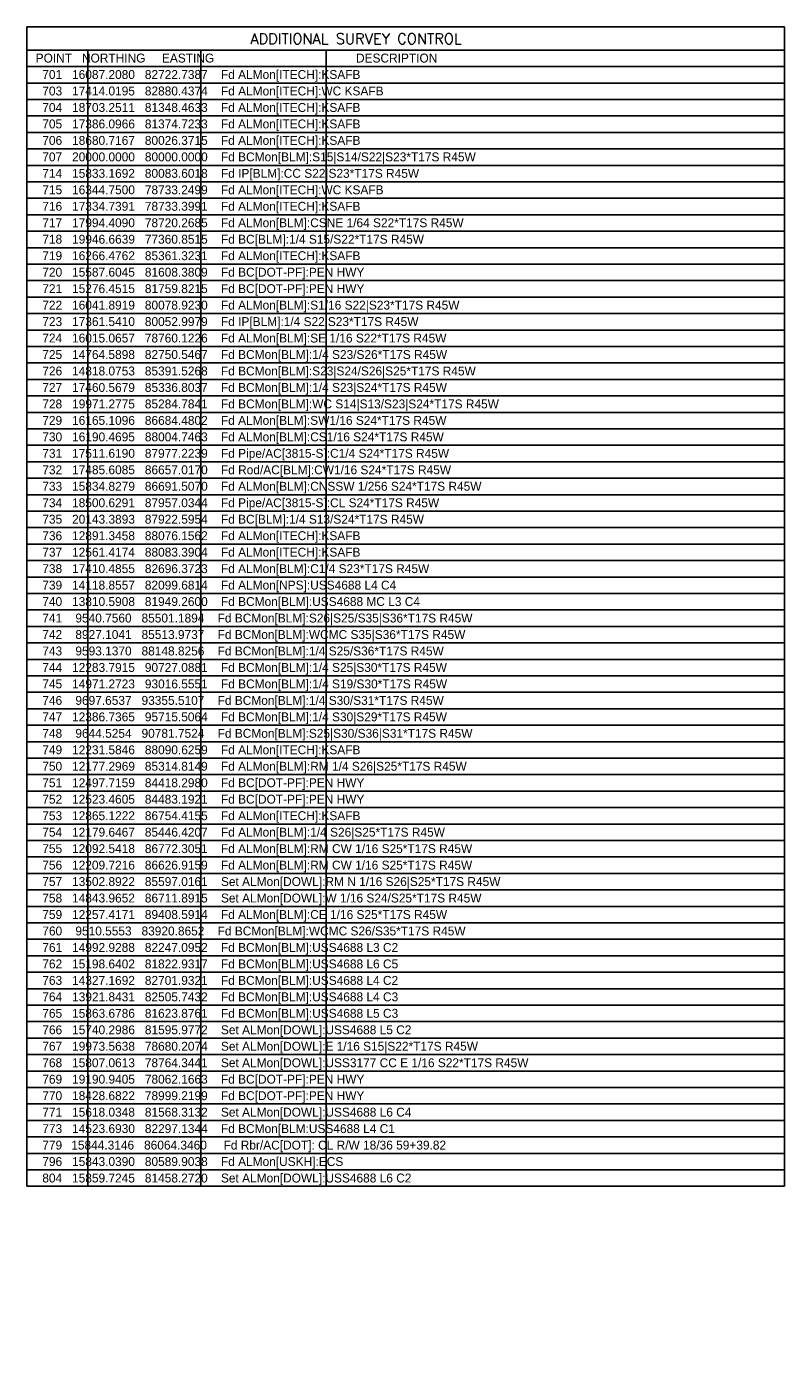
# Model space of a CAD drawing. Header units: feet. Extents: x 30669 to 99318, y 4696 to 26220.
# Tile 13 of 128: x 55022 to 60135, y 15205 to 24279. Entities that reach past the tile are written whole.
import ezdxf
from ezdxf.enums import TextEntityAlignment as Align

# ---------------------------------------------------------------- set-up
doc = ezdxf.new("R2010")
doc.units = ezdxf.units.FT
doc.header["$LTSCALE"] = 600
doc.header["$MEASUREMENT"] = 0
doc.layers.get('0').update_dxf_attribs({"linetype": 'CONTINUOUS'})
for name, color, linetype in [('ETRP', 2, 'CONTINUOUS'), ('S-NOTES', 3, 'CONTINUOUS'), ('S-NOTESheader', 4, 'CONTINUOUS')]:
    doc.layers.add(name, color=color, linetype=linetype)
doc.styles.add('L100', font='simplex', dxfattribs={"height": 60})
doc.styles.add('L120', font='simplex', dxfattribs={"height": 72})
doc.styles.add('L80', font='simplex', dxfattribs={"height": 48})
doc.styles.add('L80A', font='simplex.shx', dxfattribs={"height": 48})
doc.styles.add('LE100', font='msimplex.shx', dxfattribs={"height": 60})

msp = doc.modelspace()

# ---------------------------------------------------------------- linework, layer by layer
at = {"layer": 'S-NOTES'}
for p, q in [((55022.1, 24279.1), (55022.1, 16464.1)), ((55022.1, 24279.1), (60130.8, 24279.1)), ((60130.8, 24279.1), (60130.8, 16464.1)), ((55022.1, 24123.1), (60130.8, 24123.1)), ((55433.3, 24123.1), (55433.3, 16464.1)), ((56194.9, 24123.1), (56194.9, 16464.1)), ((57040.8, 24116.3), (57040.8, 16464.1)), ((55022.1, 24012.1), (60130.8, 24012.1)), ((55022.1, 23901.1), (60130.8, 23901.1)), ((55022.1, 23790.1), (60130.8, 23790.1)), ((55022.1, 23679.1), (60130.8, 23679.1)), ((55022.1, 23568.1), (60130.8, 23568.1)), ((55022.1, 23457.1), (60130.8, 23457.1)), ((55022.1, 23346.1), (60130.8, 23346.1)), ((55022.1, 23235.1), (60130.8, 23235.1)), ((55022.1, 23124.1), (60130.8, 23124.1)), ((55022.1, 23013.1), (60130.8, 23013.1)), ((55022.1, 22902.1), (60130.8, 22902.1)), ((55022.1, 22791.1), (60130.8, 22791.1)), ((55022.1, 22680.1), (60130.8, 22680.1)), ((55022.1, 22569.1), (60130.8, 22569.1)), ((55022.1, 22458.1), (60130.8, 22458.1)), ((55022.1, 22347.1), (60130.8, 22347.1)), ((55022.1, 22236.1), (60130.8, 22236.1)), ((55022.1, 22125.1), (60130.8, 22125.1)), ((55022.1, 22014.1), (60130.8, 22014.1)), ((55022.1, 21903.1), (60130.8, 21903.1)), ((55022.1, 21792.1), (60130.8, 21792.1)), ((55022.1, 21681.1), (60130.8, 21681.1)), ((55022.1, 21570.1), (60130.8, 21570.1)), ((55022.1, 21459.1), (60130.8, 21459.1)), ((55022.1, 21348.1), (60130.8, 21348.1)), ((55022.1, 21237.1), (60130.8, 21237.1)), ((55022.1, 21126.1), (60130.8, 21126.1)), ((55022.1, 21015.1), (60130.8, 21015.1)), ((55022.1, 20904.1), (60130.8, 20904.1)), ((55022.1, 20793.1), (60130.8, 20793.1)), ((55022.1, 20682.1), (60130.8, 20682.1)), ((55022.1, 20571.1), (60130.8, 20571.1)), ((55022.1, 20460.1), (60130.8, 20460.1)), ((55022.1, 20349.1), (60130.8, 20349.1)), ((55022.1, 20238.1), (60130.8, 20238.1)), ((55022.1, 20127.1), (60130.8, 20127.1)), ((55022.1, 20016.1), (60130.8, 20016.1)), ((55022.1, 19905.1), (60130.8, 19905.1)), ((55022.1, 19794.1), (60130.8, 19794.1)), ((55022.1, 19683.1), (60130.8, 19683.1)), ((55022.1, 19572.1), (60130.8, 19572.1)), ((55022.1, 19461.1), (60130.8, 19461.1)), ((55022.1, 19350.1), (60130.8, 19350.1)), ((55022.1, 19239.1), (60130.8, 19239.1)), ((55022.1, 19128.1), (60130.8, 19128.1)), ((55022.1, 19017.1), (60130.8, 19017.1)), ((55022.1, 18906.1), (60130.8, 18906.1)), ((55022.1, 18795.1), (60130.8, 18795.1)), ((55022.1, 18684.1), (60130.8, 18684.1)), ((55022.1, 18573.1), (60130.8, 18573.1)), ((55022.1, 18462.1), (60130.8, 18462.1)), ((55022.1, 18351.1), (60130.8, 18351.1)), ((55022.1, 18240.1), (60130.8, 18240.1)), ((55022.1, 18129.1), (60130.8, 18129.1)), ((55022.1, 18018.1), (60130.8, 18018.1)), ((55022.1, 17907.1), (60130.8, 17907.1)), ((55022.1, 17796.1), (60130.8, 17796.1)), ((55022.1, 17685.1), (60130.8, 17685.1)), ((55022.1, 17574.1), (60130.8, 17574.1)), ((55022.1, 17463.1), (60130.8, 17463.1)), ((55022.1, 17352.1), (60130.8, 17352.1)), ((55022.1, 17241.1), (60130.8, 17241.1)), ((55022.1, 17130.1), (60130.8, 17130.1)), ((55022.1, 17019.1), (60130.8, 17019.1)), ((55022.1, 16908.1), (60130.8, 16908.1)), ((55022.1, 16797.1), (60130.8, 16797.1)), ((55022.1, 16686.1), (60130.8, 16686.1)), ((55022.1, 16575.1), (60130.8, 16575.1)), ((55022.1, 16464.1), (60130.8, 16464.1))]:
    msp.add_line(p, q, dxfattribs=at)

# ---------------------------------------------------------------- texts
at = {"attachment_point": 1}
for s, insert, char_height, width, rotation, style in [('\\Fsimplex.shx|c0;\\W0.9500000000;\\T1.0000000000;\\o\\l ', (59492.8, 15979.1), 48, 82.514, 30.71398, 'L80'), ('\\Fsimplex.shx|c0;\\W0.9500000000;\\T1.0000000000;\\o\\l ', (59492.8, 15979.1), 48, 82.514, 30.71398, 'L80'), ('\\Fsimplex.shx|c0;\\W0.9500000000;\\T1.0000000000;\\o\\l ', (59492.8, 15979.1), 48, 82.514, 30.71398, 'L80'), ('\\Fsimplex.shx|c0;\\W0.9500000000;\\T1.0000000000;\\o\\l ', (59492.8, 15979.1), 48, 82.514, 30.71398, 'L80'), ('\\Fsimplex.shx|c0;\\W0.9500000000;\\T1.0000000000;\\o\\l ', (59492.8, 15979.1), 48, 82.514, 30.71398, 'L80'), ('\\Fsimplex.shx|c0;\\W0.9500000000;\\T1.0000000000;\\o\\l ', (59492.8, 15979.1), 48, 82.514, 30.71398, 'L80'), ('\\Fsimplex.shx|c0;\\W0.9500000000;\\T1.0000000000;\\o\\l ', (59619.4, 16029), 48, 82.514, 12.28559, 'L80'), ('\\Fsimplex.shx|c0;\\W0.9500000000;\\T1.0000000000;\\o\\l ', (59619.4, 16029), 48, 82.514, 12.28559, 'L80'), ('\\Fsimplex.shx|c0;\\W0.9500000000;\\T1.0000000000;\\o\\l ', (59619.4, 16029), 48, 82.514, 12.28559, 'L80'), ('\\Fsimplex.shx|c0;\\W0.9500000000;\\T1.0000000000;\\o\\l ', (59619.4, 16029), 48, 82.514, 12.28559, 'L80'), ('\\Fsimplex.shx|c0;\\W0.9500000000;\\T1.0000000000;\\o\\l ', (59619.4, 16029), 48, 82.514, 12.28559, 'L80'), ('\\Fsimplex.shx|c0;\\W0.9500000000;\\T1.0000000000;\\o\\l ', (59619.4, 16029), 48, 82.514, 12.28559, 'L80'), ('\\Fsimplex.shx|c0;\\W0.9500000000;\\T1.0000000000;\\o\\l ', (59755.3, 16036.3), 48, 82.514, 353.8572, 'L80'), ('\\Fsimplex.shx|c0;\\W0.9500000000;\\T1.0000000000;\\o\\l ', (59755.3, 16036.3), 48, 82.514, 353.8572, 'L80'), ('\\Fsimplex.shx|c0;\\W0.9500000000;\\T1.0000000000;\\o\\l ', (59755.3, 16036.3), 48, 82.514, 353.8572, 'L80'), ('\\Fsimplex.shx|c0;\\W0.9500000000;\\T1.0000000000;\\o\\l ', (59755.3, 16036.3), 48, 82.514, 353.8572, 'L80'), ('\\Fsimplex.shx|c0;\\W0.9500000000;\\T1.0000000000;\\o\\l ', (59755.3, 16036.3), 48, 82.514, 353.8572, 'L80'), ('\\Fsimplex.shx|c0;\\W0.9500000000;\\T1.0000000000;\\o\\l ', (59755.3, 16036.3), 48, 82.514, 353.8572, 'L80'), ('\\Fsimplex.shx|c0;\\W0.9500000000;\\T1.0000000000;\\o\\l ', (59616.8, 15953.6), 48, 82.514, 15.30577, 'L80'), ('\\Fsimplex.shx|c0;\\W0.9500000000;\\T1.0000000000;\\o\\l ', (59616.8, 15953.6), 48, 82.514, 15.30577, 'L80'), ('\\Fsimplex.shx|c0;\\W0.9500000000;\\T1.0000000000;\\o\\l ', (59616.8, 15953.6), 48, 82.514, 15.30577, 'L80'), ('\\Fsimplex.shx|c0;\\W0.9500000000;\\T1.0000000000;\\o\\l ', (59616.8, 15953.6), 48, 82.514, 15.30577, 'L80'), ('\\Fsimplex.shx|c0;\\W0.9500000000;\\T1.0000000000;\\o\\l ', (59616.8, 15953.6), 48, 82.514, 15.30577, 'L80'), ('\\Fsimplex.shx|c0;\\W0.9500000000;\\T1.0000000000;\\o\\l ', (59616.8, 15953.6), 48, 82.514, 15.30577, 'L80'), ('\\Fsimplex.shx|c0;\\W0.9500000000;\\T1.0000000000;\\o\\l ', (60031.3, 15891.8), 48, 82.514, 310.85762, 'L80'), ('\\Fsimplex.shx|c0;\\W0.9500000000;\\T1.0000000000;\\o\\l ', (60031.3, 15891.8), 48, 82.514, 310.85762, 'L80'), ('\\Fsimplex.shx|c0;\\W0.9500000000;\\T1.0000000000;\\o\\l ', (60031.3, 15891.8), 48, 82.514, 310.85762, 'L80'), ('\\Fsimplex.shx|c0;\\W0.9500000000;\\T1.0000000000;\\o\\l ', (60031.3, 15891.8), 48, 82.514, 310.85762, 'L80'), ('\\Fsimplex.shx|c0;\\W0.9500000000;\\T1.0000000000;\\o\\l ', (60031.3, 15891.8), 48, 82.514, 310.85762, 'L80'), ('\\Fsimplex.shx|c0;\\W0.9500000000;\\T1.0000000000;\\o\\l ', (60031.3, 15891.8), 48, 82.514, 310.85762, 'L80'), ('\\Fsimplex.shx|c0;\\W0.9500000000;\\T1.0000000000;\\o\\l ', (59964.7, 15857), 48, 82.514, 313.67493, 'L80'), ('\\Fsimplex.shx|c0;\\W0.9500000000;\\T1.0000000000;\\o\\l ', (59964.7, 15857), 48, 82.514, 313.67493, 'L80'), ('\\Fsimplex.shx|c0;\\W0.9500000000;\\T1.0000000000;\\o\\l ', (59964.7, 15857), 48, 82.514, 313.67493, 'L80'), ('\\Fsimplex.shx|c0;\\W0.9500000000;\\T1.0000000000;\\o\\l ', (59964.7, 15857), 48, 82.514, 313.67493, 'L80'), ('\\Fsimplex.shx|c0;\\W0.9500000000;\\T1.0000000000;\\o\\l ', (59964.7, 15857), 48, 82.514, 313.67493, 'L80'), ('\\Fsimplex.shx|c0;\\W0.9500000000;\\T1.0000000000;\\o\\l ', (59964.7, 15857), 48, 82.514, 313.67493, 'L80'), ('\\Fsimplex.shx|c0;\\W0.9500000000;\\T1.0000000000;\\o\\l ', (60134.5, 15597.9), 48, 82.514, 267.85805, 'L80'), ('\\Fsimplex.shx|c0;\\W0.9500000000;\\T1.0000000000;\\o\\l ', (60134.5, 15597.9), 48, 82.514, 267.85805, 'L80'), ('\\Fsimplex.shx|c0;\\W0.9500000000;\\T1.0000000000;\\o\\l ', (60134.5, 15597.9), 48, 82.514, 267.85805, 'L80'), ('\\Fsimplex.shx|c0;\\W0.9500000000;\\T1.0000000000;\\o\\l ', (60134.5, 15597.9), 48, 82.514, 267.85805, 'L80'), ('\\Fsimplex.shx|c0;\\W0.9500000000;\\T1.0000000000;\\o\\l ', (60134.5, 15597.9), 48, 82.514, 267.85805, 'L80'), ('\\Fsimplex.shx|c0;\\W0.9500000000;\\T1.0000000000;\\o\\l ', (60134.5, 15597.9), 48, 82.514, 267.85805, 'L80'), ('\\Fsimplex.shx|c0;\\W0.9500000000;\\T1.0000000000;\\o\\l ', (59298.2, 15507.9), 48, 82.514, 104.42755, 'L80'), ('\\Fsimplex.shx|c0;\\W0.9500000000;\\T1.0000000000;\\o\\l ', (59298.2, 15507.9), 48, 82.514, 104.42755, 'L80'), ('\\Fsimplex.shx|c0;\\W0.9500000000;\\T1.0000000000;\\o\\l ', (59298.2, 15507.9), 48, 82.514, 104.42755, 'L80'), ('\\Fsimplex.shx|c0;\\W0.9500000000;\\T1.0000000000;\\o\\l ', (59298.2, 15507.9), 48, 82.514, 104.42755, 'L80'), ('\\Fsimplex.shx|c0;\\W0.9500000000;\\T1.0000000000;\\o\\l ', (59298.2, 15507.9), 48, 82.514, 104.42755, 'L80'), ('\\Fsimplex.shx|c0;\\W0.9500000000;\\T1.0000000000;\\o\\l ', (59298.2, 15507.9), 48, 82.514, 104.42755, 'L80'), ('\\W0.95; ', (59530.9, 15438.5), 50, 74.643, 318.02114, 'L100'), ('\\W0.95; ', (59530.9, 15438.5), 50, 74.643, 318.02114, 'L100'), ('\\W0.95; ', (59530.9, 15438.5), 50, 74.643, 318.02114, 'L100'), ('\\W0.95; ', (59555.7, 15416.3), 50, 74.643, 325.65366, 'L100'), ('\\W0.95; ', (59555.7, 15416.3), 50, 74.643, 325.65366, 'L100'), ('\\W0.95; ', (59555.7, 15416.3), 50, 74.643, 325.65366, 'L100'), ('\\W0.95; ', (59584.3, 15397), 50, 72.381, 333.28618, 'L100'), ('\\W0.95; ', (59584.3, 15397), 50, 72.381, 333.28618, 'L100'), ('\\W0.95;  ', (59584.3, 15397), 50, 72.381, 333.28618, 'L100'), ('\\Fsimplex.shx|c0;\\W0.9500000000;\\T1.0000000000;\\o\\l ', (59617.2, 15401.5), 48, 82.514, 336.41469, 'L80'), ('\\Fsimplex.shx|c0;\\W0.9500000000;\\T1.0000000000;\\o\\l ', (59617.2, 15401.5), 48, 82.514, 336.41469, 'L80'), ('\\Fsimplex.shx|c0;\\W0.9500000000;\\T1.0000000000;\\o\\l ', (59617.2, 15401.5), 48, 82.514, 336.41469, 'L80'), ('\\Fsimplex.shx|c0;\\W0.9500000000;\\T1.0000000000;\\o\\l ', (59617.2, 15401.5), 48, 82.514, 336.41469, 'L80'), ('\\Fsimplex.shx|c0;\\W0.9500000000;\\T1.0000000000;\\o\\l ', (59617.2, 15401.5), 48, 82.514, 336.41469, 'L80'), ('\\Fsimplex.shx|c0;\\W0.9500000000;\\T1.0000000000;\\o\\l ', (59617.2, 15401.5), 48, 82.514, 336.41469, 'L80'), ('\\W0.95; ', (59644.7, 15371.9), 50, 74.643, 348.55122, 'L100'), ('\\W0.95; ', (59644.7, 15371.9), 50, 74.643, 348.55122, 'L100'), ('\\W0.95; ', (59644.7, 15371.9), 50, 74.643, 348.55122, 'L100'), ('\\W0.95; ', (59693.2, 15364.3), 50, 42.976, 356.18374, 'L100'), ('\\W0.95; ', (59693.2, 15364.3), 50, 42.976, 356.18374, 'L100'), ('\\W0.95; ', (59693.2, 15364.3), 50, 42.976, 356.18374, 'L100'), ('\\W0.95; ', (59710.7, 15363.3), 50, 74.643, 3.81626, 'L100'), ('\\W0.95; ', (59710.7, 15363.3), 50, 74.643, 3.81626, 'L100'), ('\\W0.95; ', (59710.7, 15363.3), 50, 74.643, 3.81626, 'L100'), ('\\W0.95; ', (59745.1, 15365.8), 50, 72.381, 11.44878, 'L100'), ('\\W0.95; ', (59745.1, 15365.8), 50, 72.381, 11.44878, 'L100'), ('\\W0.95; ', (59745.1, 15365.8), 50, 72.381, 11.44878, 'L100'), ('\\W0.95; ', (59775.5, 15371.9), 50, 76.905, 19.0813, 'L100'), ('\\W0.95; ', (59775.5, 15371.9), 50, 76.905, 19.0813, 'L100'), ('\\W0.95; ', (59808.1, 15383.3), 50, 74.643, 26.71382, 'L100'), ('\\W0.95; ', (59808.1, 15383.3), 50, 74.643, 26.71382, 'L100'), ('\\W0.95; ', (59808.1, 15383.3), 50, 74.643, 26.71382, 'L100'), ('\\W0.95; ', (59836, 15397.1), 50, 79.167, 34.34634, 'L100'), ('\\W0.95; ', (59836, 15397.1), 50, 79.167, 34.34634, 'L100'), ('\\W0.95; ', (59836, 15397.1), 50, 79.167, 34.34634, 'L100'), ('\\W0.95; ', (59865.3, 15417.3), 50, 74.643, 41.97886, 'L100'), ('\\W0.95; ', (59865.3, 15417.3), 50, 74.643, 41.97886, 'L100'), ('\\W0.95; ', (59865.3, 15417.3), 50, 74.643, 41.97886, 'L100'), ('\\Fsimplex.shx|c0;\\W0.9500000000;\\T1.0000000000;\\o\\l ', (59892.2, 15370.1), 48, 82.514, 36.8189, 'L80'), ('\\Fsimplex.shx|c0;\\W0.9500000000;\\T1.0000000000;\\o\\l ', (59892.2, 15370.1), 48, 82.514, 36.8189, 'L80'), ('\\Fsimplex.shx|c0;\\W0.9500000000;\\T1.0000000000;\\o\\l ', (59892.2, 15370.1), 48, 82.514, 36.8189, 'L80'), ('\\Fsimplex.shx|c0;\\W0.9500000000;\\T1.0000000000;\\o\\l ', (59892.2, 15370.1), 48, 82.514, 36.8189, 'L80'), ('\\Fsimplex.shx|c0;\\W0.9500000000;\\T1.0000000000;\\o\\l ', (59892.2, 15370.1), 48, 82.514, 36.8189, 'L80'), ('\\Fsimplex.shx|c0;\\W0.9500000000;\\T1.0000000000;\\o\\l ', (59892.2, 15370.1), 48, 82.514, 36.8189, 'L80'), ('\\Fsimplex.shx|c0;\\W0.9500000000;\\T1.0000000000;\\o\\l ', (59587.4, 15335.1), 48, 82.514, 336.28148, 'L80'), ('\\Fsimplex.shx|c0;\\W0.9500000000;\\T1.0000000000;\\o\\l ', (59587.4, 15335.1), 48, 82.514, 336.28148, 'L80'), ('\\Fsimplex.shx|c0;\\W0.9500000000;\\T1.0000000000;\\o\\l ', (59587.4, 15335.1), 48, 82.514, 336.28148, 'L80'), ('\\Fsimplex.shx|c0;\\W0.9500000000;\\T1.0000000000;\\o\\l ', (59587.4, 15335.1), 48, 82.514, 336.28148, 'L80'), ('\\Fsimplex.shx|c0;\\W0.9500000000;\\T1.0000000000;\\o\\l ', (59587.4, 15335.1), 48, 82.514, 336.28148, 'L80'), ('\\Fsimplex.shx|c0;\\W0.9500000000;\\T1.0000000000;\\o\\l ', (59587.4, 15335.1), 48, 82.514, 336.28148, 'L80'), ('\\Fsimplex.shx|c0;\\W0.9500000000;\\T1.0000000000;\\o\\l ', (59848.4, 15263.1), 48, 82.514, 21.56528, 'L80'), ('\\Fsimplex.shx|c0;\\W0.9500000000;\\T1.0000000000;\\o\\l ', (59848.4, 15263.1), 48, 82.514, 21.56528, 'L80'), ('\\Fsimplex.shx|c0;\\W0.9500000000;\\T1.0000000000;\\o\\l ', (59848.4, 15263.1), 48, 82.514, 21.56528, 'L80'), ('\\Fsimplex.shx|c0;\\W0.9500000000;\\T1.0000000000;\\o\\l ', (59848.4, 15263.1), 48, 82.514, 21.56528, 'L80'), ('\\Fsimplex.shx|c0;\\W0.9500000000;\\T1.0000000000;\\o\\l ', (59848.4, 15263.1), 48, 82.514, 21.56528, 'L80'), ('\\Fsimplex.shx|c0;\\W0.9500000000;\\T1.0000000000;\\o\\l ', (59848.4, 15263.1), 48, 82.514, 21.56528, 'L80')]:
    msp.add_mtext(s, dxfattribs=dict(at, insert=insert, char_height=char_height, width=width, rotation=rotation, style=style))
at = {"layer": 'ETRP', "char_height": 48, "width": 96, "attachment_point": 1, "style": 'L80A'}
for insert, rotation in [((55569.6, 15260.6), 333.53787), ((55106.2, 15205), 40.14835)]:
    msp.add_mtext('\\Fsteneq.shx|c0;\\W1.0000000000;\\T1.0000000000;\\o\\l ', dxfattribs=dict(at, insert=insert, rotation=rotation))
at = {"layer": 'S-NOTES', "insert": (55081.3, 24099.3), "char_height": 60, "width": 7914.854, "attachment_point": 1, "line_spacing_factor": 1.11, "style": 'LE100'}
msp.add_mtext('POINT   NORTHING     EASTING      ^I^I^I^IDESCRIPTION\\P  701   16087.2080   82722.7387    Fd ALMon[ITECH]:KSAFB\\P  703   17414.0195   82880.4374    Fd ALMon[ITECH]:WC KSAFB\\P  704   18703.2511   81348.4633    Fd ALMon[ITECH]:KSAFB\\P  705   17386.0966   81374.7233    Fd ALMon[ITECH]:KSAFB\\P  706   18680.7167   80026.3715    Fd ALMon[ITECH]:KSAFB\\P  707   20000.0000   80000.0000    Fd BCMon[BLM]:S15|S14/S22|S23*T17S R45W\\P  714   15833.1692   80083.6018    Fd IP[BLM]:CC S22|S23*T17S R45W\\P  715   16344.7500   78733.2499    Fd ALMon[ITECH]:WC KSAFB\\P  716   17334.7391   78733.3991    Fd ALMon[ITECH]:KSAFB\\P  717   17994.4090   78720.2685    Fd ALMon[BLM]:CSNE 1/64 S22*T17S R45W\\P  718   19946.6639   77360.8515    Fd BC[BLM]:1/4 S15/S22*T17S R45W\\P  719   16266.4762   85361.3231    Fd ALMon[ITECH]:KSAFB\\P  720   15587.6045   81608.3809    Fd BC[DOT-PF]:PEN HWY\\P  721   15276.4515   81759.8215    Fd BC[DOT-PF]:PEN HWY\\P  722   16041.8919   80078.9230    Fd ALMon[BLM]:S1/16 S22|S23*T17S R45W\\P  723   17361.5410   80052.9979    Fd IP[BLM]:1/4 S22|S23*T17S R45W\\P  724   16015.0657   78760.1226    Fd ALMon[BLM]:SE 1/16 S22*T17S R45W\\P  725   14764.5898   82750.5467    Fd BCMon[BLM]:1/4 S23/S26*T17S R45W\\P  726   14818.0753   85391.5268    Fd BCMon[BLM]:S23|S24/S26|S25*T17S R45W\\P  727   17460.5679   85336.8037    Fd BCMon[BLM]:1/4 S23|S24*T17S R45W\\P  728   19971.2775   85284.7841    Fd BCMon[BLM]:WC S14|S13/S23|S24*T17S R45W\\P  729   16165.1096   86684.4802    Fd ALMon[BLM]:SW1/16 S24*T17S R45W\\P  730   16190.4695   88004.7463    Fd ALMon[BLM]:CS1/16 S24*T17S R45W\\P  731   17511.6190   87977.2239    Fd Pipe/AC[3815-S]:C1/4 S24*T17S R45W\\P  732   17485.6085   86657.0170    Fd Rod/AC[BLM]:CW1/16 S24*T17S R45W\\P  733   15834.8279   86691.5070    Fd ALMon[BLM]:CNSSW 1/256 S24*T17S R45W\\P  734   18500.6291   87957.0344    Fd Pipe/AC[3815-S]:CL S24*T17S R45W\\P  735   20143.3893   87922.5954    Fd BC[BLM]:1/4 S13/S24*T17S R45W\\P  736   12891.3458   88076.1562    Fd ALMon[ITECH]:KSAFB\\P  737   12561.4174   88083.3904    Fd ALMon[ITECH]:KSAFB\\P  738   17410.4855   82696.3723    Fd ALMon[BLM]:C1/4 S23*T17S R45W\\P  739   14118.8557   82099.6814    Fd ALMon[NPS]:USS4688 L4 C4\\P  740   13810.5908   81949.2600    Fd BCMon[BLM]:USS4688 MC L3 C4\\P  741    9540.7560   85501.1894    Fd BCMon[BLM]:S26|S25/S35|S36*T17S R45W\\P  742    8927.1041   85513.9737    Fd BCMon[BLM]:WCMC S35|S36*T17S R45W\\P  743    9593.1370   88148.8256    Fd BCMon[BLM]:1/4 S25/S36*T17S R45W\\P  744   12283.7915   90727.0881    Fd BCMon[BLM]:1/4 S25|S30*T17S R45W\\P  745   14971.2723   93016.5551    Fd BCMon[BLM]:1/4 S19/S30*T17S R45W\\P  746    9697.6537   93355.5107    Fd BCMon[BLM]:1/4 S30/S31*T17S R45W\\P  747   12386.7365   95715.5064    Fd BCMon[BLM]:1/4 S30|S29*T17S R45W\\P  748    9644.5254   90781.7524    Fd BCMon[BLM]:S25|S30/S36|S31*T17S R45W\\P  749   12231.5846   88090.6259    Fd ALMon[ITECH]:KSAFB\\P  750   12177.2969   85314.8149    Fd ALMon[BLM]:RM 1/4 S26|S25*T17S R45W\\P  751   12497.7159   84418.2980    Fd BC[DOT-PF]:PEN HWY\\P  752   12523.4605   84483.1921    Fd BC[DOT-PF]:PEN HWY\\P  753   12865.1222   86754.4155    Fd ALMon[ITECH]:KSAFB\\P  754   12179.6467   85446.4207    Fd ALMon[BLM]:1/4 S26|S25*T17S R45W\\P  755   12092.5418   86772.3051    Fd ALMon[BLM]:RM CW 1/16 S25*T17S R45W\\P  756   12209.7216   86626.9159    Fd ALMon[BLM]:RM CW 1/16 S25*T17S R45W\\P  757   13502.8922   85597.0161    Set ALMon[DOWL]:RM N 1/16 S26|S25*T17S R45W\\P  758   14843.9652   86711.8915    Set ALMon[DOWL]:W 1/16 S24/S25*T17S R45W\\P  759   12257.4171   89408.5914    Fd ALMon[BLM]:CE 1/16 S25*T17S R45W\\P  760    9510.5553   83920.8652    Fd BCMon[BLM]:WCMC S26/S35*T17S R45W\\P  761   14992.9288   82247.0952    Fd BCMon[BLM]:USS4688 L3 C2\\P  762   15198.6402   81822.9317    Fd BCMon[BLM]:USS4688 L6 C5\\P  763   14327.1692   82701.9321    Fd BCMon[BLM]:USS4688 L4 C2\\P  764   13921.8431   82505.7432    Fd BCMon[BLM]:USS4688 L4 C3\\P  765   15863.6786   81623.8761    Fd BCMon[BLM]:USS4688 L5 C3\\P  766   15740.2986   81595.9772    Set ALMon[DOWL]:USS4688 L5 C2\\P  767   19973.5638   78680.2074    Set ALMon[DOWL]:E 1/16 S15|S22*T17S R45W\\P  768   15807.0613   78764.3441    Set ALMon[DOWL]:USS3177 CC E 1/16 S22*T17S R45W\\P  769   19190.9405   78062.1663    Fd BC[DOT-PF]:PEN HWY\\P  770   18428.6822   78999.2199    Fd BC[DOT-PF]:PEN HWY\\P  771   15618.0348   81568.3132    Set ALMon[DOWL]:USS4688 L6 C4\\P  773   14523.6930   82297.1344    Fd BCMon[BLM:USS4688 L4 C1\\P  779^I15844.3146   86064.3460^I   Fd Rbr/AC[DOT]: CL R/W 18/36 59+39.82\\P  796   15843.0390   80589.9038    Fd ALMon[USKH]:ECS\\P  804   15859.7245   81458.2720    Set ALMon[DOWL]:USS4688 L6 C2', dxfattribs=at)
at = {"layer": 'S-NOTESheader', "style": 'L120'}
msp.add_text('ADDITIONAL SURVEY CONTROL', height=72, dxfattribs=at).set_placement((57241.2, 24163.2), align=Align.CENTER)

doc.saveas('drawing.dxf')
